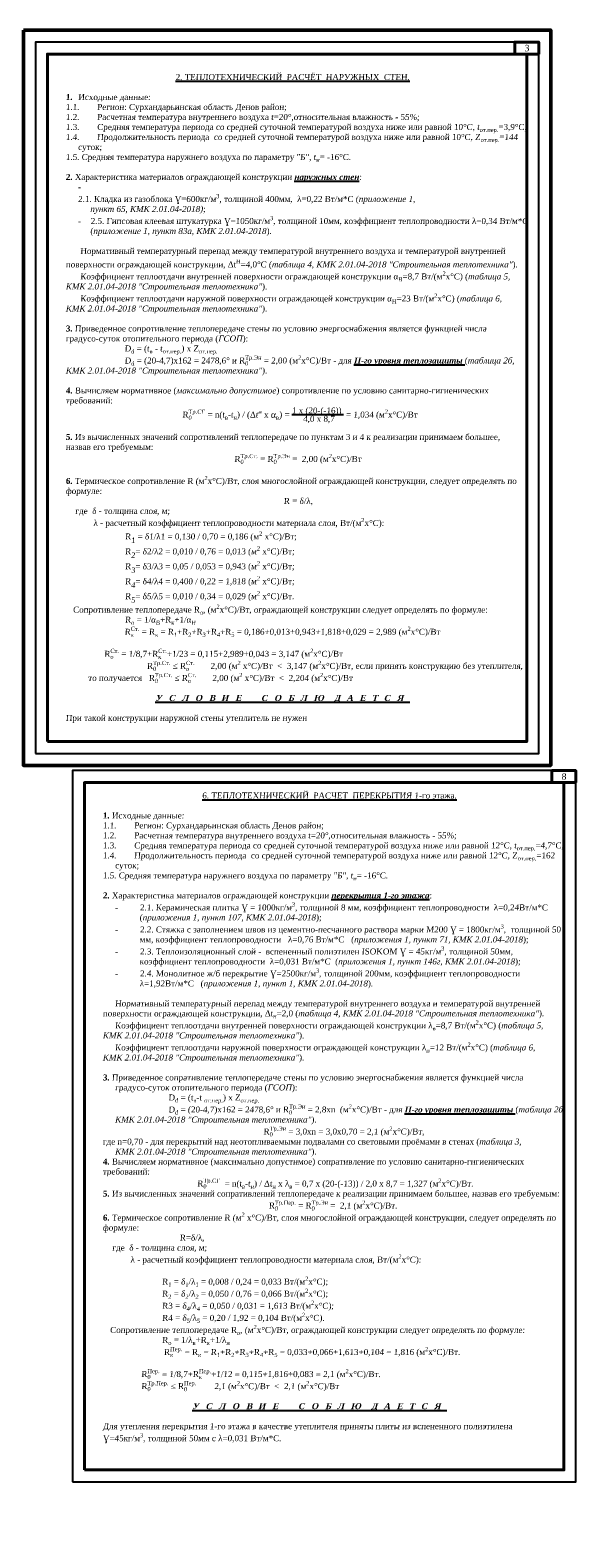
# Model space of a CAD drawing. Header units: millimetres. Extents: x 35420 to 149109, y -109874 to -43287.
# Tile 3 of 5: x 80127 to 102888, y -106367 to -43422. Entities that reach past the tile are written whole.
import ezdxf

# ---------------------------------------------------------------- set-up
doc = ezdxf.new("R2010")
doc.units = ezdxf.units.MM
doc.layers.get('Defpoints').update_dxf_attribs({"color": 222, "lineweight": 50})
doc.layers.add('line', color=7, linetype='Continuous')
doc.layers.add('Text', color=7, linetype='Continuous')
doc.layers.add('Wall', color=16, linetype='Continuous', lineweight=40)
doc.styles.add('seviyorum', font='times.ttf', dxfattribs={"oblique": 3})

msp = doc.modelspace()

# ---------------------------------------------------------------- linework, layer by layer
at = {"layer": 'Defpoints', "color": 5, "ltscale": 100}
msp.add_lwpolyline([(79843, -43422), (101843, -43422), (101843, -74122), (79843, -74122)], close=True, dxfattribs=at)
at = {"layer": 'line', "color": 0}
for points in [[(80343, -73622), (101343, -73622), (101343, -43922), (80343, -43922)], [(81888, -104032), (102888, -104032), (102888, -74332), (81888, -74332)]]:
    msp.add_lwpolyline(points, close=True, dxfattribs=at)
at = {"layer": 'Wall', "color": 0}
for points in [[(101343, -44422), (100343, -44422), (100343, -43922), (101343, -43922)], [(80843, -73122), (100843, -73122), (100843, -44422), (80843, -44422)], [(82388, -103532), (102388, -103532), (102388, -74832), (82388, -74832)], [(102888, -74832), (101888, -74832), (101888, -74332), (102888, -74332)]]:
    msp.add_lwpolyline(points, close=True, dxfattribs=at)

# ---------------------------------------------------------------- texts
at = {"char_height": 270, "width": 1000, "attachment_point": 5, "style": 'seviyorum'}
for s, insert in [('{\\C0;3}', (100843, -44172)), ('{\\C0;8}', (102388, -74582))]:
    msp.add_mtext(s, dxfattribs=dict(at, insert=insert))
at = {"layer": 'Text', "color": 0, "char_height": 250, "width": 20000, "attachment_point": 1, "style": 'seviyorum'}
for s, insert in [('\\A1;{\\W9.85085;\\L\\C256;           \\W1;\\P\\W9.85085;           \\W1;\\P\\W9.43864;      \\W1;2. ТЕПЛОТЕХНИЧЕСКИЙ  РАСЧЁТ  НАРУЖНЫХ  СТЕН.\\P\\W9.85085;           \\W1;\\P\\fTimes New Roman|b1|i0|c204|p18;\\W8.10938;\\l \\W1;1.{\\W2.528257; }\\fTimes New Roman|b0|i0|c204|p18;Исходные данные:}\\P{\\W8.12695;\\C256; \\W1;1.1.{\\W7.872007; }}Регион: Сурхандарьинская область Денов район{\\C256;;\\P{\\W8.126953; }1.2.{\\W7.872007; }Расчетная температура внутреннего воздуха t=20°,относительная влажность - 55%;\\P{\\W8.126953; }1.3.{\\W7.872007; }Средняя температура периода со средней суточной температурой воздуха ниже или равной 10°C, t\\H0.7x;\\S^ от.пер.;\\H1.4286x;=3,9°C;\\P{\\W8.12679; }1.4.{\\W7.871736; }Продолжительность периода  со средней суточной температурой воздуха ниже или равной 10°C, Z\\H0.7x;\\S^ от.пер.;\\H1.4286x;=144 \\P\\W6.77219;  \\W1;суток;\\P{\\W8.126628; }1.5. Средняя температура наружнего воздуха по параметру "Б", t\\H0.7x;\\S^ н;\\H1.4286x;= -16°C.\\P\\P\\fTimes New Roman|b1|i0|c204|p18;\\W8.10889; \\W1;2.\\fTimes New Roman|b0|i0|c204|p18; Характеристика материалов ограждающей конструкции \\fTimes New Roman|b1|i1|c204|p18;\\Lнаружных стен\\fTimes New Roman|b0|i0|c204|p18;\\l: \\P\\H1.00006x;\\W6.77165;  \\W1;-{\\W4.23194; }\\P\\W6.77165;  \\W1;2.1. Кладка из \\C1;газоблока\\C256; Ɣ=600кг/м\\H0.7x;\\S3^ ;\\H1.4286x;, толщиной \\C1;400\\C256;мм,  λ=0,22 Вт/м*С (\\fTimes New Roman|b0|i1|c204|p18;приложение 1,    \\P\\W9.48012;  \\W1;пункт 65, КМК 2.01.04-2018)\\fTimes New Roman|b0|i0|c204|p18;;\\fTimes New Roman|b0|i1|c204|p18; \\fTimes New Roman|b0|i0|c204|p18;\\H0.99998x; \\P\\W6.77165;  \\W1;-{\\W4.23194; }2.5. Гипсовая клеевая штукатурка Ɣ=1050кг/м\\H0.7x;\\S3^ ;\\H1.4286x;, толщиной 10мм, коэффициент теплопроводности λ=0,34 Вт/м*С \\P\\W9.48012;  \\W1;(\\fTimes New Roman|b0|i1|c204|p18;приложение 1, пункт 83а, КМК 2.01.04-2018\\fTimes New Roman|b0|i0|c204|p18;).\\P{\\W8.125815; }\\P\\W6.77151;  \\W1; Нормативный температурный перепад между температурой внутреннего воздуха и температурой внутренней \\P{\\W8.125815; }поверхности ограждающей конструкции, Δt\\H0.9x;\\Sн^ ;\\H1.1111x;=4,0°C (\\fTimes New Roman|b0|i1|c204|p18;таблица 4, КМК 2.01.04-2018 "Строительная теплотехника"\\fTimes New Roman|b0|i0|c204|p18;).\\P\\W6.77158;  \\W1; Коэффициент теплоотдачи внутренней поверхности ограждающей конструкции α\\H0.7x;\\S^ В;\\H1.4285x;=8,7 Вт/(м\\H0.7x;\\S2^ ;\\H1.4286x;x°С) (\\fTimes New Roman|b0|i1|c204|p18;таблица 5,         \\P{\\W8.12614; }КМК 2.01.04-2018 "Строительная теплотехника"\\fTimes New Roman|b0|i0|c204|p18;).\\P\\W6.77178;  \\W1; Коэффициент теплоотдачи наружной поверхности ограждающей конструкции α\\H0.7x;\\S^ Н;\\H1.4285x;=23 Вт/(м\\H0.7x;\\S2^ ;\\H1.4286x;x°С) (\\fTimes New Roman|b0|i1|c204|p18;таблица 6,             \\P{\\W8.126384; }КМК 2.01.04-2018 "Строительная теплотехника"\\fTimes New Roman|b0|i0|c204|p18;). \\P{\\W8.126384; }\\P\\fTimes New Roman|b1|i0|c204|p18;\\W8.10881; \\W1;3.\\fTimes New Roman|b0|i0|c204|p18; Приведенное сопротивление теплопередаче стены по условию энергоснабжения является функцией числа \\P{\\W8.126384; }градусо-суток отопительного периода (\\fTimes New Roman|b0|i1|c204|p18;ГСОП\\fTimes New Roman|b0|i0|c204|p18;):\\P{\\W8.126384; }                          D\\H0.7x;\\S^ d;\\H1.4286x; = (t\\H0.7x;\\S^ в;\\H1.4286x; - t\\H0.7x;\\S^ от.пер.;\\H1.4286x;) х Z\\H0.7x;\\S^ от.пер.;\\H1.4286x;           \\P{\\W8.125734; }                          D\\H0.7x;\\S^ d;\\H1.4286x; = (20-4,7)х162 = 2478,6° и R\\H0.7x;\\SТр.Эн^ 0;\\H1.4286x; = 2,00 (м\\H0.7x;\\S2^ ;\\H1.4286x;x°С)/Вт - для \\fTimes New Roman|b1|i1|c204|p18;\\LII-го уровня теплозащиты\\fTimes New Roman|b0|i0|c204|p18;\\l (\\fTimes New Roman|b0|i1|c204|p18;таблица 2б,             \\P{\\W8.125246; }КМК 2.01.04-2018 "Строительная теплотехника"\\fTimes New Roman|b0|i0|c204|p18;).\\P{\\W8.125246; }\\P\\fTimes New Roman|b1|i0|c204|p18;\\W8.10767; \\W1;4.\\fTimes New Roman|b0|i0|c204|p18; Вычисляем нормативное (\\fTimes New Roman|b0|i1|c204|p18;максимально допустимое\\fTimes New Roman|b0|i0|c204|p18;) сопротивление по условию санитарно-гигиенических \\P{\\W8.125246; }требований:\\P\\W9.77738;      \\W1; R\\H0.7x;\\SТр.СГ^ 0;\\H1.4286x; = n(t\\H0.7x;\\S^ в;\\H1.4286x;-t\\H0.7x;\\S^ н;\\H1.4286x;) / (Δt\\H0.7x;\\Sн^ ;\\H1.4286x; х \\H1.0834x;α\\H0.64614x;\\S^ в;\\H1.5477x;)\\H0.92306x; = \\H0.99668x;\\S1 x (20-(-16)) / 4,0 x 8,7;\\H1.0033x; = 1,034 (м\\H0.7x;\\S2^ ;\\H1.4286x;х°С)/Вт\\H0.99998x;\\P{\\W8.124246; }\\P\\fTimes New Roman|b1|i0|c204|p18;\\W8.10667; \\W1;5.\\fTimes New Roman|b0|i0|c204|p18; Из вычисленных значений сопротивлений теплопередаче по пунктам 3 и 4 к реализации принимаем большее,  \\P{\\W8.124246; }назвав его требуемым:\\P\\W9.17835;         \\W1;R\\H0.7x;\\SТр.Ст.^ 0;\\H1.4286x; = \\H0.99999x;R\\H0.7x;\\SТр.Эн^ 0;\\H1.4286x; =  2,00 (м\\H0.7x;\\S2^ ;\\H1.4286x;х°С\\H0.99998x;)/Вт\\P\\W9.25234;            \\W1;\\P\\fTimes New Roman|b1|i0|c204|p18;\\W8.10643; \\W1;6.\\fTimes New Roman|b0|i0|c204|p18; Термическое сопротивление R (м\\H0.7x;\\S2^ ;\\H1.4286x;х°С\\H0.99998x;)/Вт, слоя многослойной ограждающей конструкции, следует определять по \\P{\\W8.124002; }формуле:\\P\\W9.49307;           \\W1;R = δ/λ,\\P\\W5.66422;  \\W1; где  δ - толщина слоя, м; \\P\\W5.66422;  \\W1;         λ - расчетный коэффициент теплопроводности материала слоя, Вт/(м\\H0.7x;\\S2^ ;\\H1.4286x;х°С\\H0.99998x;): \\P\\W5.66422;  \\W1;                       R\\H0.9x;\\S^ 1;\\H1.1111x; = δ1/λ1 = 0,130 / 0,70 = 0,186 (м\\H0.7x;\\S2^ ;\\H1.4286x; x°C)/Вт;\\H0.99998x; \\P\\W5.66427;  \\W1;                       R\\H0.9x;\\S^ 2;\\H1.1111x;= δ2/λ2 = 0,010 / 0,76 = 0,013 (м\\H0.7x;\\S2^ ;\\H1.4286x; x°C)/Вт;\\H0.99998x;              \\P\\W5.66433;  \\W1;                       R\\H0.9x;\\S^ 3;\\H1.1111x;= δ3/λ3 = 0,05 / 0,053 = 0,943 (м\\H0.7x;\\S2^ ;\\H1.4286x; x°C)/Вт;\\H0.99998x;\\P\\W5.66439;  \\W1;                       R\\H0.9x;\\S^ 4;\\H1.1111x;= δ4/λ4 = 0,400 / 0,22 = 1,818 (м\\H0.7x;\\S2^ ;\\H1.4286x; x°C)/Вт;\\H0.99998x;\\P\\W5.66444;  \\W1;                       R\\H0.9x;\\S^ 5;\\H1.1111x;= δ5/λ5 = 0,010 / 0,34 = 0,029 (м\\H0.7x;\\S2^ ;\\H1.4286x; x°C)/Вт.\\H0.99998x;\\P\\W5.6645;  \\W1;Сопротивление теплопередаче R\\H0.7x;\\S^ o;\\H1.4286x;, (м\\H0.7x;\\S2^ ;\\H1.4286x;х°С\\H0.99997x;)/Вт, ограждающей конструкции следует определять по формуле: \\P\\W5.66444;  \\W1;                       R\\H0.7x;\\S^ o;\\H1.4286x; = 1/α\\H0.7x;\\S^ В;\\H1.4285x;+R\\H0.7x;\\S^ к;\\H1.4286x;+1/α\\H0.7x;\\S^ Н;\\H1.4285x; \\P{\\W8.124815; }                          R\\H0.7x;\\SСт.^ к;\\H1.4286x; \\H0.99997x;= R\\H0.7x;\\S^ к;\\H1.4286x; \\H0.99999x;= R\\H0.7x;\\S^ 1;\\H1.4286x;+R\\H0.7x;\\S^ 2;\\H1.4286x;+R\\H0.7x;\\S^ 3;\\H1.4286x;+R\\H0.7x;\\S^ 4;\\H1.4286x;+R\\H0.7x;\\S^ 5;\\H1.4286x; = 0,186+0,013+0,943+1,818+0,029 = 2,989 (м\\H0.7x;\\S2^ ;\\H1.4286x;х°С\\H0.99997x;)/Вт     \\P{\\W8.124083; }              \\P{\\W8.124083; }                 R\\H0.7x;\\SСт.^ o;\\H1.4286x; = 1/8,7+R\\H0.7x;\\SСт.^ к;\\H1.4286x;+1/23 = 0,115+2,989+0,043 = 3,147 (м\\H0.7x;\\S2^ ;\\H1.4286x;х°С\\H0.99997x;)/Вт    \\P                                            R\\H0.7x;\\SТр.Ст.^ 0;\\H1.4285x; ≤ R\\H0.7x;\\SСт.^ o;\\H1.4286x;       2,00 (м\\H0.7x;\\S2^ ;\\H1.4286x; x°C)/Вт  <  3,147 (м\\H0.7x;\\S2^ ;\\H1.4286x;х°С\\H0.99997x;)/Вт, если принять конструкцию без утеплителя, \\P                  то получается   \\H1.00002x;R\\H0.7x;\\SТр.Ст.^ 0;\\H1.4285x; ≤ R\\H0.7x;\\SСт.^ o;\\H1.4286x;       2,00 (м\\H0.7x;\\S2^ ;\\H1.4286x; x°C)/Вт  <  2,204 (м\\H0.7x;\\S2^ ;\\H1.4286x;х°С\\H0.99997x;)/В\\H1.00002x;т\\H0.99998x;\\P{\\W8.124002; }\\P\\fTimes New Roman|b1|i0|c204|p18;\\Q15;\\W7.93605;\\T2;\\L   \\W1;УСЛОВИЕ   СОБЛЮДАЕТСЯ\\l\\P\\fTimes New Roman|b0|i0|c204|p18;\\Q3;\\W8.124;\\T1; \\W1;\\P{\\W8.124002; }При такой конструкции наружной стены утеплитель не нужен\\H1.00002x;\\P{\\W5.415893; }                                                                                                                                                                                                                                     }', (80843, -44422)), ('\\A1;{\\W9.85085;\\L\\C256;           \\W1;\\P\\W8.67507;      \\W1;6. ТЕПЛОТЕХНИЧЕСКИЙ  РАСЧЕТ  ПЕРЕКРЫТИЯ 1-го этажа.\\P\\fTimes New Roman|b1|i0|c204|p18;\\W9.82955;\\l           \\W1;\\P{\\W8.109375; }1.\\fTimes New Roman|b0|i0|c204|p18; Исходные данные:\\P{\\W8.126953; }1.1.{\\W7.872007; }}Регион: Сурхандарьинская область Денов район{\\C256;;\\P{\\W8.126953; }1.2.{\\W7.872007; }Расчетная температура внутреннего воздуха t=20°,относительная влажность - 55%;\\P{\\W8.126953; }1.3.{\\W7.872007; }Средняя температура периода со средней суточной температурой воздуха ниже или равной 12°C, t\\H0.7x;\\S^ от.пер.;\\H1.4286x;=4,7°C;\\P{\\W8.12679; }1.4.{\\W7.871736; }Продолжительность периода  со средней суточной температурой воздуха ниже или равной 12°C, Z\\H0.7x;\\S^ от.пер.;\\H1.4286x;=162 \\P\\W6.77219;  \\W1;суток\\H0.99998x;;\\H1.00002x;\\P{\\W8.126628; }1.5. Средняя температура наружнего воздуха по параметру "Б", t\\H0.7x;\\S^ н;\\H1.4286x;= -16°C\\H0.99998x;.\\P{\\W8.126628; }\\P\\fTimes New Roman|b1|i0|c204|p18;\\W8.10905; \\W1;2.\\fTimes New Roman|b0|i0|c204|p18; Характеристика материалов ограждающей конструкции \\fTimes New Roman|b1|i1|c204|p18;\\Lперекрытия 1-го этажа\\fTimes New Roman|b0|i0|c204|p18;\\l: \\P\\W6.77219;  \\W1;-{\\W9.650126; }2.1. Керамическая плитка Ɣ = 1000кг/м\\H0.7x;\\S3^ ;\\H1.4286x;, толщиной 8 мм, коэффициент теплопроводности  λ=0,24Вт/м*С  \\P\\W8.12647;   \\W1;(\\fTimes New Roman|b0|i1|c204|p18;приложения 1, пункт 107, КМК 2.01.04-2018\\fTimes New Roman|b0|i0|c204|p18;);\\P\\W6.77205;  \\W1;-{\\W9.649909; }2.2. Стяжка с заполнением швов из цементно-песчанного раствора марки М200 Ɣ = 1800кг/м\\H0.7x;\\S3^ ;\\H1.4286x;,  толщиной 50 \\P\\W8.1263;   \\W1;мм, коэффициент теплопроводности   λ=0,76 Вт/м*С   (\\fTimes New Roman|b0|i1|c204|p18;приложения 1, пункт 71, КМК 2.01.04-2018\\fTimes New Roman|b0|i0|c204|p18;);\\P\\W6.77192;  \\W1;-{\\W9.649692; }2.3. Теплоизоляционный слой -  вспененный полиэтилен ISOKOM Ɣ = 45кг/м\\H0.7x;\\S3^ ;\\H1.4286x;, толщиной 50мм, \\P\\W8.12614;   \\W1;коэффициент теплопроводности  λ=0,031 Вт/м*С  (\\fTimes New Roman|b0|i1|c204|p18;приложения 1, пункт 146г, КМК 2.01.04-2018\\fTimes New Roman|b0|i0|c204|p18;);\\P\\W6.77178;  \\W1;-{\\W9.649475; }2.4. Монолитное ж/б перекрытие Ɣ=2500кг/м\\H0.7x;\\S3^ ;\\H1.4286x;, толщиной 200мм, коэффициент теплопроводности \\P\\W8.12598;   \\W1;λ=1,92Вт/м*С   (\\fTimes New Roman|b0|i1|c204|p18;приложения 1, пункт 1, КМК 2.01.04-2018\\fTimes New Roman|b0|i0|c204|p18;).\\P{\\W8.125977; } \\P\\W6.77165;  \\W1;Нормативный температурный перепад между температурой внутреннего воздуха и температурой внутренней \\P{\\W8.125977; }поверхности ограждающей конструкции, Δt\\H0.7x;\\S^ н;\\H1.4286x;=2,0 (\\fTimes New Roman|b0|i1|c204|p18;таблица 4, КМК 2.01.04-2018 "Строительная теплотехника"\\fTimes New Roman|b0|i0|c204|p18;).\\P\\W6.77151;  \\W1;Коэффициент теплоотдачи внутренней поверхности ограждающей конструкции λ\\H0.7x;\\S^ в;\\H1.4286x;=8,7 Вт/(\\H0.99998x;м\\H0.7x;\\S2^ ;\\H1.4286x;x°C) (\\fTimes New Roman|b0|i1|c204|p18;таблица 5,          \\P{\\W8.125652; }КМК 2.01.04-2018 "Строительная теплотехника"\\fTimes New Roman|b0|i0|c204|p18;).\\P\\W6.77138;  \\W1;Коэффициент теплоотдачи наружной поверхности ограждающей конструкции λ\\H0.7x;\\S^ н;\\H1.4286x;=12 Вт/(\\H0.99998x;м\\H0.7x;\\S2^ ;\\H1.4286x;x°C) (\\fTimes New Roman|b0|i1|c204|p18;таблица 6,             \\P{\\W8.12549; }КМК 2.01.04-2018 "Строительная теплотехника"\\fTimes New Roman|b0|i0|c204|p18;). \\P{\\W8.12549; }\\P\\fTimes New Roman|b1|i0|c204|p18;\\W8.10792; \\W1;3.\\fTimes New Roman|b0|i0|c204|p18; Приведенное сопративление теплопередаче стены по условию энергоснабжения является функцией числа \\P\\W6.77124;  \\W1;градусо-суток отопительного периода (\\fTimes New Roman|b0|i1|c204|p18;ГСОП\\fTimes New Roman|b0|i0|c204|p18;):\\P{\\W8.12549; }                             \\H0.99999x;D\\H0.7x;\\S^ d;\\H1.4286x; = (t\\H0.7x;\\S^ в;\\H1.4286x;-t \\H0.7x;\\S^ от.пер.;\\H1.4286x;) х Z\\H0.7x;\\S^ от.пер.;\\H1.4286x;           \\P{\\W8.124921; }                             \\H0.99999x;D\\H0.7x;\\S^ d;\\H1.4286x; =\\H0.99999x; \\H0.99992x;(20-4,7)х162 = 2478,6°\\H1.00008x; и R\\H0.7x;\\SТр.Эн^ 0;\\H1.4286x; = 2,8xn  (м\\H0.7x;\\S2^ ;\\H1.4286x;x°C)/Вт - для \\fTimes New Roman|b1|i1|c204|p18;\\LII-го уровня теплозащиты\\fTimes New Roman|b0|i0|c204|p18;\\l (\\fTimes New Roman|b0|i1|c204|p18;таблица 2б,  \\P\\W6.7705;  \\W1;КМК 2.01.04-2018 "Строительная теплотехника"\\fTimes New Roman|b0|i0|c204|p18;).  \\P{\\W8.124596; }                                                                       R\\H0.7x;\\SТр.Эн^ 0;\\H1.4286x; \\H0.99998x;= 3,0xn = 3,0x0,70 = 2,1 (м\\H0.7x;\\S2^ ;\\H1.4286x;x°C)/Вт,\\P{\\W8.124434; }где n=0,70 - для перекрытий над неотопливаемыми подвалами со световыми проёмами в стенах (\\fTimes New Roman|b0|i1|c204|p18;таблица 3,                  \\P\\W6.77036;  \\W1;КМК 2.01.04-2018 "Строительная теплотехника"\\fTimes New Roman|b0|i0|c204|p18;).\\P\\fTimes New Roman|b1|i0|c204|p18;\\W8.10686; \\W1;4.\\fTimes New Roman|b0|i0|c204|p18; Вычисляем нормативное (максимально допустимое) сопративление по условию санитарно-гигиенических \\P{\\W8.124434; }требований:\\P\\W9.97031;     \\W1;R\\H0.7x;\\SТр.СГ^ 0;\\H1.4286x; \\H0.99998x; = n(t\\H0.7x;\\S^ в;\\H1.4286x;-t\\H0.7x;\\S^ н;\\H1.4286x;) / Δt\\H0.7x;\\S^ н;\\H1.4286x; х λ\\H0.7x;\\S^ в;\\H1.4286x; = 0,7 x (20-(-13)) / 2,0 x 8,7 = 1,327 (м\\H0.7x;\\S2^ ;\\H1.4286x;x°C)/Вт.\\P\\fTimes New Roman|b1|i0|c204|p18;\\W8.10605; \\W1;5.\\fTimes New Roman|b0|i0|c204|p18; Из вычисленных значений сопративлений теплопередаче к реализации принимаем большее, назвав его требуемым:\\P\\W9.05032;         \\W1;R\\H0.7x;\\SТр.Пер.^ 0;\\H1.4286x; = \\H0.99999x;R\\H0.7x;\\SТр.Эн^ 0;\\H1.4286x; =  \\H0.99997x;2,1 (м\\H0.7x;\\S2^ ;\\H1.4286x;x°C\\H0.99999x;)/Вт.\\P\\fTimes New Roman|b1|i0|c204|p18;\\W8.10597; \\W1;6.\\fTimes New Roman|b0|i0|c204|p18; Термическое сопротивление R (м\\H0.7x;\\S2^ ;\\H1.4286x; x°C)/Вт, слоя многослойной ограждающей конструкции, следует определять по \\P{\\W8.123378; }формуле:\\P{\\W8.123378; }                                  R=δ/λ,\\P\\W5.66378;  \\W1; где  δ - толщина слоя, м; \\P\\W5.66378;  \\W1;         λ - расчетный коэффициент теплопроводности материала слоя, Вт/(м\\H0.7x;\\S2^ ;\\H1.4286x;x°C\\H0.99999x;): \\P\\W5.66373;  \\W1;                      \\P\\W5.66373;  \\W1;                       R\\H0.7x;\\S^ 1;\\H1.4286x; = δ\\H0.7x;\\S^ 1;\\H1.4286x;/λ\\H0.7x;\\S^ 1;\\H1.4286x; = 0,008 / 0,24 = 0,033 Вт/(м\\H0.7x;\\S2^ ;\\H1.4286x;x°C\\H0.99999x;);\\P\\W5.66333;  \\W1;                       R\\H0.7x;\\S^ 2;\\H1.4286x; = δ\\H0.7x;\\S^ 2;\\H1.4286x;/λ\\H0.7x;\\S^ 2;\\H1.4286x; = 0,050 / 0,76 = 0,066 Вт/(м\\H0.7x;\\S2^ ;\\H1.4286x;x°C\\H0.99999x;);              \\P\\W5.66293;  \\W1;                       \\H1.0001x;R3 = δ\\H0.7x;\\S^ 4;\\H1.4286x;/λ\\H0.7x;\\S^ 4;\\H1.4286x; = 0,050 / 0,031 = 1,613 Вт/(м\\H0.7x;\\S2^ ;\\H1.4286x;x°C\\H0.99999x;);\\P\\W5.66208;  \\W1;                       R4 = δ\\H0.7x;\\S^ 5;\\H1.4286x;/λ\\H0.7x;\\S^ 5;\\H1.4286x; = 0,20 / 1,92 = 0,104 Вт/(м\\H0.7x;\\S2^ ;\\H1.4286x;x°C\\H0.99999x;).\\P\\W5.6618;  \\W1;Сопротивление теплопередаче R\\H0.7x;\\S^ o;\\H1.4286x;, (м\\H0.7x;\\S2^ ;\\H1.4286x;x°C\\H0.99999x;)/Вт, ограждающей конструкции следует определять по формуле: \\P\\W5.66163;  \\W1;                       R\\H0.7x;\\S^ o;\\H1.4286x; = 1/λ\\H0.7x;\\S^ в;\\H1.4286x;+R\\H0.7x;\\S^ к;\\H1.4286x;+1/λ\\H0.7x;\\S^ н;\\H1.4286x; \\P{\\W8.119642; }                           \\H0.99999x;R\\H0.7x;\\SПер.^ к;\\H1.4286x; = R\\H0.7x;\\S^ к;\\H1.4286x; = R\\H0.7x;\\S^ 1;\\H1.4286x;+R\\H0.7x;\\S^ 2;\\H1.4286x;+R\\H0.7x;\\S^ 3;\\H1.4286x;+R\\H0.7x;\\S^ 4;\\H1.4286x;+R\\H0.7x;\\S^ 5;\\H1.4286x; = 0,033+0,066+1,613+0,104 = 1,816 (м\\H0.7x;\\S2^ ;\\H1.4286x;x°C\\H0.99998x;)/Вт.   \\P{\\W8.118586; }              \\P{\\W8.118586; }                 \\H1.0001x;R\\H0.7x;\\SПер.^ 0;\\H1.4286x; =\\H0.99995x; 1/8,7+R\\H0.7x;\\SПер.^ к;\\H1.4286x;+1/12 = 0,115+1,816+0,083 = 2,1 (м\\H0.7x;\\S2^ ;\\H1.4286x;x°C\\H0.99998x;)/Вт.    \\P{\\W8.117856; }                 \\H1.0001x;R\\H0.7x;\\SТр.Пер.^ 0;\\H1.4286x; \\H0.99995x;≤ \\H1.0001x;R\\H0.7x;\\SПер.^ 0;\\H1.4285x;        2,1 (м\\H0.7x;\\S2^ ;\\H1.4286x;x°C\\H0.99997x;)/Вт  <  2,1 (м\\H0.7x;\\S2^ ;\\H1.4286x;x°C\\H0.99997x;)/Вт\\P\\Q15;\\W8.52178;\\T2;     \\W1;\\P\\fTimes New Roman|b1|i0|c204|p18;\\W7.92193;\\L   \\W1;УСЛОВИЕ   СОБЛЮДАЕТСЯ\\fTimes New Roman|b0|i0|c204|p18;\\Q3;\\T1;\\l\\P{\\W8.117044; }\\P{\\W8.117044; }Для утепления перекрытия 1-го этажа в качестве утеплителя приняты плиты из вспененного полиэтилена \\P{\\W8.117044; }Ɣ=45кг/м\\H0.7x;\\S3^ ;\\H1.4286x;, толщиной 50мм с λ=0,031 Вт/м*С.}', (82388, -74832))]:
    msp.add_mtext(s, dxfattribs=dict(at, insert=insert))

doc.saveas('drawing.dxf')
